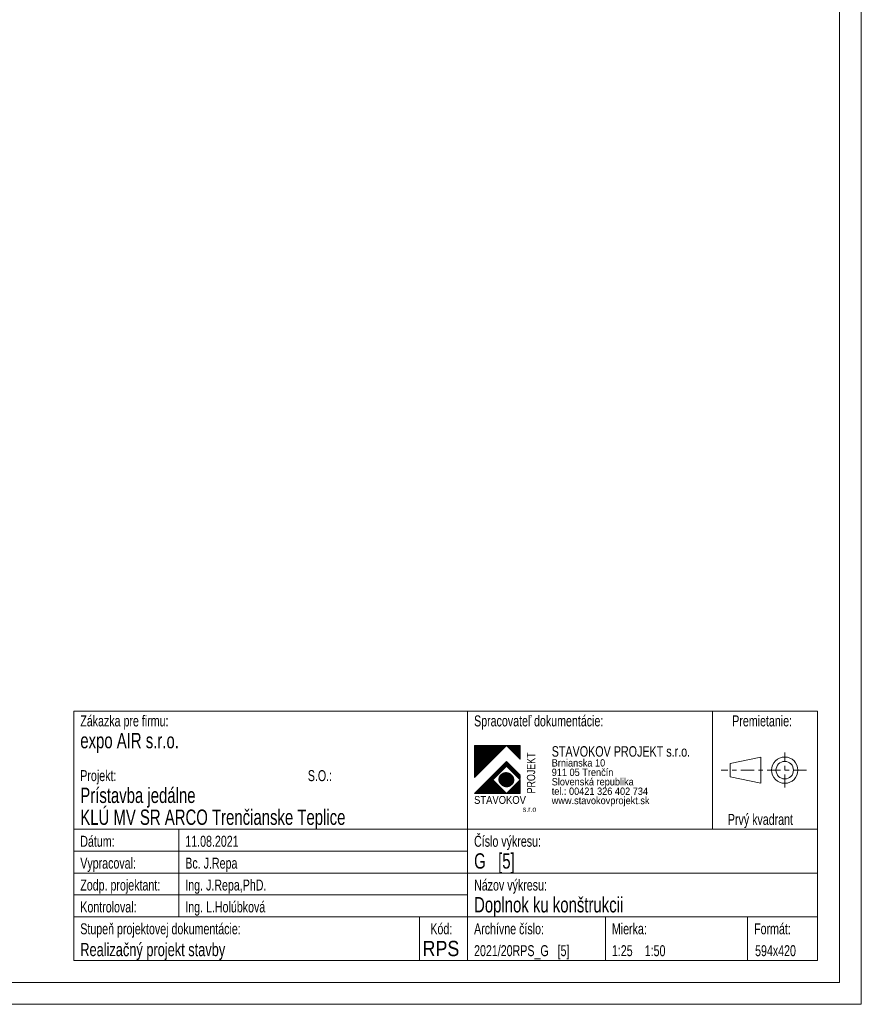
# Model space of a CAD drawing. Header units: millimetres. Extents: x -73 to 521, y -287 to 133.
# Tile 10 of 14: x 329 to 521, y -287 to -62. Entities that reach past the tile are written whole.
import ezdxf

# ---------------------------------------------------------------- set-up
doc = ezdxf.new("R2010")
doc.units = ezdxf.units.MM
doc.linetypes.add('XKITLINE00', pattern=[0])
doc.linetypes.add('XKITLINE03', pattern=[6, 3, -1, 1, -1])
doc.layers.add('Jiný typ objektu', color=7, linetype='Continuous', lineweight=0)
doc.layers.add('List výkresu', color=3, linetype='Continuous', lineweight=0)
doc.styles.add('ARIAL', font='arial.ttf')
doc.styles.add('ARIAL_NARROW', font='ARIALN.TTF')

msp = doc.modelspace()

# ---------------------------------------------------------------- linework, layer by layer
at = {"layer": 'Jiný typ objektu', "color": 5, "linetype": 'XKITLINE00', "lineweight": 0}
for p, q in [((341.47, -219.77), (341.47, -232.77)), ((511.47, -219.77), (341.47, -219.77)), ((431.47, -276.77), (431.47, -219.77)), ((487.47, -246.77), (487.47, -219.77)), ((511.47, -219.77), (511.47, -276.77)), ((440.34, -227.66), (433.07, -234.94)), ((433.07, -227.66), (443.47, -227.66)), ((433.07, -233.89), (439.3, -227.66)), ((433.07, -233.75), (439.15, -227.66)), ((433.07, -227.66), (433.07, -234.94)), ((433.07, -228.35), (433.76, -227.66)), ((433.07, -228.21), (433.62, -227.66)), ((433.07, -234.84), (440.24, -227.66)), ((433.07, -234.69), (440.1, -227.66)), ((433.07, -234.55), (439.96, -227.66)), ((433.07, -234.41), (439.81, -227.66)), ((433.07, -234.27), (439.67, -227.66)), ((433.07, -234.13), (439.53, -227.66)), ((433.07, -233.98), (439.39, -227.66)), ((433.07, -233.84), (439.25, -227.66)), ((433.07, -233.7), (439.1, -227.66)), ((433.07, -233.56), (438.96, -227.66)), ((433.07, -233.42), (438.82, -227.66)), ((433.07, -233.27), (438.68, -227.66)), ((433.07, -233.13), (438.54, -227.66)), ((433.07, -232.99), (438.4, -227.66)), ((433.07, -232.85), (438.25, -227.66)), ((433.07, -232.71), (438.11, -227.66)), ((433.07, -232.56), (437.97, -227.66)), ((433.07, -232.42), (437.83, -227.66)), ((433.07, -232.28), (437.69, -227.66)), ((433.07, -232.14), (437.54, -227.66)), ((433.07, -232), (437.4, -227.66)), ((433.07, -231.85), (437.26, -227.66)), ((433.07, -231.71), (437.12, -227.66)), ((433.07, -231.57), (436.98, -227.66)), ((433.07, -231.43), (436.83, -227.66)), ((433.07, -231.29), (436.69, -227.66)), ((433.07, -231.14), (436.55, -227.66)), ((433.07, -231), (436.41, -227.66)), ((433.07, -229.01), (434.42, -227.66)), ((433.07, -228.87), (434.28, -227.66)), ((433.07, -228.3), (433.71, -227.66)), ((433.07, -228.16), (433.57, -227.66)), ((433.07, -234.89), (440.29, -227.66)), ((433.07, -234.74), (440.15, -227.66)), ((433.07, -234.6), (440.01, -227.66)), ((433.07, -234.46), (439.87, -227.66)), ((433.07, -234.32), (439.72, -227.66)), ((433.07, -234.18), (439.58, -227.66)), ((433.07, -234.03), (439.44, -227.66)), ((433.07, -228.07), (433.48, -227.66)), ((433.07, -227.93), (433.34, -227.66)), ((433.07, -227.79), (433.19, -227.66)), ((433.07, -230.91), (436.32, -227.66)), ((433.07, -230.63), (436.03, -227.66)), ((433.07, -230.2), (435.61, -227.66)), ((433.07, -230.06), (435.46, -227.66)), ((433.07, -229.92), (435.32, -227.66)), ((433.07, -229.77), (435.18, -227.66)), ((433.07, -229.63), (435.04, -227.66)), ((433.07, -229.49), (434.9, -227.66)), ((433.07, -229.35), (434.75, -227.66)), ((433.07, -229.21), (434.61, -227.66)), ((433.07, -228.78), (434.19, -227.66)), ((433.07, -228.64), (434.04, -227.66)), ((433.07, -228.5), (433.9, -227.66)), ((433.07, -233.61), (439.01, -227.66)), ((433.07, -233.47), (438.87, -227.66)), ((433.07, -233.32), (438.73, -227.66)), ((433.07, -233.18), (438.59, -227.66)), ((433.07, -233.04), (438.44, -227.66)), ((433.07, -232.9), (438.3, -227.66)), ((433.07, -232.76), (438.16, -227.66)), ((433.07, -232.61), (438.02, -227.66)), ((433.07, -230.86), (436.27, -227.66)), ((433.07, -230.72), (436.12, -227.66)), ((433.07, -230.58), (435.98, -227.66)), ((433.07, -230.43), (435.84, -227.66)), ((433.07, -230.29), (435.7, -227.66)), ((433.07, -230.15), (435.56, -227.66)), ((433.07, -230.01), (435.41, -227.66)), ((433.07, -229.87), (435.27, -227.66)), ((433.07, -229.72), (435.13, -227.66)), ((433.07, -229.58), (434.99, -227.66)), ((433.07, -229.44), (434.85, -227.66)), ((433.07, -229.3), (434.7, -227.66)), ((433.07, -229.16), (434.56, -227.66)), ((433.07, -228.73), (434.14, -227.66)), ((433.07, -228.59), (434, -227.66)), ((433.07, -228.45), (433.85, -227.66)), ((433.07, -228.02), (433.43, -227.66)), ((433.07, -227.88), (433.29, -227.66)), ((433.07, -227.74), (433.14, -227.66)), ((433.07, -232.47), (437.88, -227.66)), ((433.07, -232.33), (437.74, -227.66)), ((433.07, -232.19), (437.59, -227.66)), ((433.07, -232.05), (437.45, -227.66)), ((433.07, -231.9), (437.31, -227.66)), ((433.07, -231.76), (437.17, -227.66)), ((433.07, -231.62), (437.03, -227.66)), ((433.07, -231.48), (436.88, -227.66)), ((433.07, -231.34), (436.74, -227.66)), ((433.07, -231.19), (436.6, -227.66)), ((433.07, -231.05), (436.46, -227.66)), ((433.07, -230.77), (436.17, -227.66)), ((433.07, -230.48), (435.89, -227.66)), ((433.07, -230.34), (435.75, -227.66)), ((433.07, -229.06), (434.47, -227.66)), ((433.07, -228.92), (434.33, -227.66)), ((440.34, -227.66), (443.47, -230.79)), ((440.36, -227.68), (440.38, -227.66)), ((440.39, -227.71), (440.43, -227.66)), ((440.43, -227.75), (440.52, -227.66)), ((440.46, -227.78), (440.57, -227.66)), ((440.51, -227.82), (440.67, -227.66)), ((440.53, -227.85), (440.72, -227.66)), ((440.58, -227.89), (440.81, -227.66)), ((440.6, -227.92), (440.86, -227.66)), ((440.65, -227.96), (440.95, -227.66)), ((440.67, -227.99), (441, -227.66)), ((440.72, -228.03), (441.09, -227.66)), ((440.74, -228.06), (441.14, -227.66)), ((440.79, -228.11), (441.23, -227.66)), ((440.81, -228.13), (441.28, -227.66)), ((440.86, -228.18), (441.38, -227.66)), ((440.88, -228.2), (441.43, -227.66)), ((440.93, -228.25), (441.52, -227.66)), ((440.96, -228.27), (441.57, -227.66)), ((441, -228.32), (441.66, -227.66)), ((441.03, -228.34), (441.71, -227.66)), ((441.07, -228.39), (441.8, -227.66)), ((441.1, -228.41), (441.85, -227.66)), ((441.14, -228.46), (441.94, -227.66)), ((441.17, -228.49), (441.99, -227.66)), ((441.21, -228.53), (442.09, -227.66)), ((441.24, -228.56), (442.14, -227.66)), ((441.29, -228.6), (442.23, -227.66)), ((441.31, -228.63), (442.28, -227.66)), ((441.36, -228.67), (442.37, -227.66)), ((441.38, -228.7), (442.42, -227.66)), ((441.43, -228.75), (442.51, -227.66)), ((441.45, -228.77), (442.56, -227.66)), ((441.5, -228.82), (442.65, -227.66)), ((441.52, -228.84), (442.7, -227.66)), ((441.57, -228.89), (442.8, -227.66)), ((441.59, -228.91), (442.85, -227.66)), ((441.64, -228.96), (442.94, -227.66)), ((441.67, -228.98), (442.99, -227.66)), ((441.71, -229.03), (443.08, -227.66)), ((441.74, -229.05), (443.13, -227.66)), ((441.78, -229.1), (443.22, -227.66)), ((441.81, -229.12), (443.27, -227.66)), ((441.85, -229.17), (443.36, -227.66)), ((441.88, -229.2), (443.41, -227.66)), ((441.92, -229.24), (443.47, -227.7)), ((441.95, -229.27), (443.47, -227.75)), ((442, -229.31), (443.47, -227.84)), ((442.02, -229.34), (443.47, -227.89)), ((442.07, -229.38), (443.47, -227.98)), ((442.09, -229.41), (443.47, -228.03)), ((442.14, -229.46), (443.47, -228.12)), ((442.16, -229.48), (443.47, -228.17)), ((442.21, -229.53), (443.47, -228.27)), ((442.23, -229.55), (443.47, -228.32)), ((442.28, -229.6), (443.47, -228.41)), ((442.3, -229.62), (443.47, -228.46)), ((442.35, -229.67), (443.47, -228.55)), ((442.38, -229.69), (443.47, -228.6)), ((442.42, -229.74), (443.47, -228.69)), ((442.45, -229.76), (443.47, -228.74)), ((442.49, -229.81), (443.47, -228.83)), ((442.52, -229.84), (443.47, -228.89)), ((442.56, -229.88), (443.47, -228.98)), ((442.59, -229.91), (443.47, -229.03)), ((442.63, -229.95), (443.47, -229.12)), ((442.66, -229.98), (443.47, -229.17)), ((442.71, -230.02), (443.47, -229.26)), ((442.73, -230.05), (443.47, -229.31)), ((442.78, -230.09), (443.47, -229.4)), ((442.8, -230.12), (443.47, -229.45)), ((443.47, -230.79), (443.47, -227.66)), ((440.34, -231.3), (433.07, -238.58)), ((433.16, -238.58), (440.39, -231.35)), ((433.21, -238.58), (440.41, -231.37)), ((433.3, -238.58), (440.46, -231.42)), ((433.35, -238.58), (440.49, -231.44)), ((433.44, -238.58), (440.53, -231.49)), ((433.49, -238.58), (440.56, -231.51)), ((433.58, -238.58), (440.6, -231.56)), ((433.63, -238.58), (440.63, -231.58)), ((433.73, -238.58), (440.67, -231.63)), ((433.78, -238.58), (440.7, -231.65)), ((433.87, -238.58), (440.74, -231.7)), ((433.92, -238.58), (440.77, -231.73)), ((443.47, -234.42), (440.34, -231.3)), ((442.85, -230.16), (443.47, -229.54)), ((442.87, -230.19), (443.47, -229.6)), ((442.92, -230.24), (443.47, -229.69)), ((442.94, -230.26), (443.47, -229.74)), ((442.99, -230.31), (443.47, -229.83)), ((443.01, -230.33), (443.47, -229.88)), ((443.06, -230.38), (443.47, -229.97)), ((443.09, -230.4), (443.47, -230.02)), ((443.13, -230.45), (443.47, -230.11)), ((443.16, -230.47), (443.47, -230.16)), ((443.2, -230.52), (443.47, -230.26)), ((443.23, -230.54), (443.47, -230.3)), ((443.27, -230.59), (443.47, -230.4)), ((443.3, -230.62), (443.47, -230.45)), ((443.34, -230.66), (443.47, -230.54)), ((443.37, -230.69), (443.47, -230.59)), ((443.41, -230.73), (443.47, -230.68)), ((443.44, -230.76), (443.47, -230.73)), ((341.47, -232.77), (341.47, -276.77)), ((434.01, -238.58), (440.81, -231.77)), ((434.06, -238.58), (440.84, -231.8)), ((440.34, -232.33), (437.22, -235.45)), ((438.64, -235.44), (440.32, -233.84)), ((438.64, -235.46), (440.35, -233.84)), ((438.65, -235.32), (440.21, -233.84)), ((438.65, -235.35), (440.24, -233.84)), ((438.65, -235.38), (440.27, -233.84)), ((438.65, -235.41), (440.3, -233.84)), ((438.65, -235.49), (440.38, -233.84)), ((438.65, -235.52), (440.41, -233.84)), ((438.65, -235.54), (440.44, -233.84)), ((438.65, -235.57), (440.46, -233.84)), ((438.65, -235.59), (440.49, -233.84)), ((438.65, -235.29), (440.18, -233.85)), ((438.65, -235.62), (440.51, -233.85)), ((438.66, -235.23), (440.11, -233.85)), ((438.66, -235.26), (440.14, -233.85)), ((438.66, -235.64), (440.54, -233.85)), ((438.66, -235.66), (440.57, -233.85)), ((438.66, -235.69), (440.59, -233.86)), ((438.67, -235.17), (440.04, -233.86)), ((438.67, -235.2), (440.08, -233.86)), ((438.67, -235.71), (440.61, -233.86)), ((438.67, -235.73), (440.64, -233.86)), ((438.68, -235.14), (440.01, -233.87)), ((438.68, -235.76), (440.66, -233.87)), ((438.68, -235.78), (440.69, -233.87)), ((438.68, -235.8), (440.71, -233.88)), ((438.69, -235.1), (439.97, -233.88)), ((438.69, -235.82), (440.73, -233.88)), ((438.69, -235.07), (439.94, -233.89)), ((438.7, -235.03), (439.9, -233.89)), ((438.7, -235.85), (440.76, -233.89)), ((438.7, -235.87), (440.78, -233.89)), ((438.71, -235.89), (440.8, -233.9)), ((438.71, -235.91), (440.82, -233.9)), ((438.72, -234.99), (439.86, -233.91)), ((438.72, -235.93), (440.84, -233.91)), ((438.73, -234.95), (439.82, -233.92)), ((438.73, -235.95), (440.87, -233.92)), ((438.73, -235.97), (440.89, -233.92)), ((438.74, -234.91), (439.77, -233.93)), ((438.74, -235.99), (440.91, -233.93)), ((438.75, -236.01), (440.93, -233.94)), ((438.76, -236.03), (440.95, -233.94)), ((438.76, -234.87), (439.73, -233.95)), ((438.76, -236.05), (440.97, -233.95)), ((438.77, -236.07), (440.99, -233.96)), ((438.78, -234.82), (439.68, -233.97)), ((438.78, -236.09), (441.01, -233.97)), ((438.79, -236.11), (441.03, -233.98)), ((440.34, -232.33), (443.47, -235.45)), ((440.37, -232.36), (440.89, -231.84)), ((440.4, -232.38), (440.91, -231.87)), ((440.44, -232.43), (440.96, -231.91)), ((440.47, -232.45), (440.98, -231.94)), ((440.51, -232.5), (441.03, -231.98)), ((440.54, -232.52), (441.05, -232.01)), ((440.58, -232.57), (441.1, -232.06)), ((440.61, -232.59), (441.12, -232.08)), ((440.66, -232.64), (441.17, -232.13)), ((440.68, -232.67), (441.19, -232.15)), ((440.73, -232.71), (441.24, -232.2)), ((440.75, -232.74), (441.27, -232.22)), ((440.8, -232.78), (441.31, -232.27)), ((440.82, -232.81), (441.34, -232.29)), ((440.87, -232.85), (441.38, -232.34)), ((440.89, -232.88), (441.41, -232.36)), ((440.94, -232.93), (441.45, -232.41)), ((440.96, -232.95), (441.48, -232.44)), ((441.01, -233), (441.52, -232.48)), ((441.04, -233.02), (441.55, -232.51)), ((441.08, -233.07), (441.6, -232.55)), ((441.11, -233.09), (441.62, -232.58)), ((441.15, -233.14), (441.67, -232.62)), ((441.18, -233.16), (441.69, -232.65)), ((441.22, -233.21), (441.74, -232.69)), ((441.25, -233.23), (441.76, -232.72)), ((441.29, -233.28), (441.81, -232.77)), ((441.32, -233.31), (441.83, -232.79)), ((441.37, -233.35), (441.88, -232.84)), ((441.39, -233.38), (441.9, -232.86)), ((441.44, -233.42), (441.95, -232.91)), ((441.46, -233.45), (441.98, -232.93)), ((441.51, -233.49), (442.02, -232.98)), ((441.53, -233.52), (442.05, -233)), ((441.58, -233.56), (442.09, -233.05)), ((441.6, -233.59), (442.12, -233.07)), ((441.65, -233.63), (442.16, -233.12)), ((441.67, -233.66), (442.19, -233.15)), ((441.72, -233.71), (442.24, -233.19)), ((441.75, -233.73), (442.26, -233.22)), ((441.79, -233.78), (442.31, -233.26)), ((441.82, -233.8), (442.33, -233.29)), ((441.86, -233.85), (442.38, -233.33)), ((441.89, -233.87), (442.4, -233.36)), ((441.93, -233.92), (442.45, -233.4)), ((441.96, -233.94), (442.47, -233.43)), ((442, -233.99), (442.52, -233.48)), ((442.03, -234.02), (442.54, -233.5)), ((442.07, -234.06), (442.59, -233.55)), ((442.1, -234.09), (442.61, -233.57)), ((442.15, -234.13), (442.66, -233.62)), ((442.17, -234.16), (442.69, -233.64)), ((442.22, -234.2), (442.73, -233.69)), ((442.24, -234.23), (442.76, -233.71)), ((442.29, -234.27), (442.8, -233.76)), ((442.31, -234.3), (442.83, -233.78)), ((442.36, -234.34), (442.87, -233.83)), ((442.38, -234.37), (442.9, -233.85)), ((442.43, -234.42), (442.94, -233.9)), ((442.46, -234.44), (442.97, -233.93)), ((442.5, -234.49), (443.02, -233.97)), ((434.15, -238.58), (437.25, -235.48)), ((434.2, -238.58), (437.27, -235.51)), ((434.29, -238.58), (437.32, -235.55)), ((434.34, -238.58), (437.34, -235.58)), ((434.44, -238.58), (437.39, -235.62)), ((434.49, -238.58), (437.41, -235.65)), ((434.58, -238.58), (437.46, -235.69)), ((434.63, -238.58), (437.49, -235.72)), ((434.72, -238.58), (437.53, -235.77)), ((434.77, -238.58), (437.56, -235.79)), ((434.86, -238.58), (437.6, -235.84)), ((434.91, -238.58), (437.63, -235.86)), ((435, -238.58), (437.67, -235.91)), ((435.05, -238.58), (437.7, -235.93)), ((435.15, -238.58), (437.75, -235.98)), ((435.2, -238.58), (437.77, -236)), ((435.29, -238.58), (437.82, -236.05)), ((435.34, -238.58), (437.84, -236.07)), ((435.43, -238.58), (437.89, -236.12)), ((435.48, -238.58), (437.91, -236.15)), ((435.57, -238.58), (437.96, -236.19)), ((435.62, -238.58), (437.98, -236.22)), ((437.22, -235.45), (440.34, -238.58)), ((438.8, -236.12), (441.05, -233.98)), ((438.8, -234.78), (439.63, -233.99)), ((438.81, -236.14), (441.07, -233.99)), ((438.82, -236.16), (441.09, -234)), ((438.83, -234.72), (439.58, -234.01)), ((438.83, -236.18), (441.11, -234.01)), ((438.84, -236.2), (441.12, -234.02)), ((438.84, -236.21), (441.14, -234.03)), ((438.85, -236.23), (441.16, -234.04)), ((438.86, -234.67), (439.52, -234.04)), ((438.86, -236.25), (441.18, -234.05)), ((438.88, -236.27), (441.2, -234.06)), ((438.89, -236.28), (441.22, -234.07)), ((438.9, -234.6), (439.45, -234.08)), ((438.9, -236.3), (441.23, -234.08)), ((438.91, -236.32), (441.25, -234.09)), ((438.92, -236.33), (441.27, -234.1)), ((438.93, -236.35), (441.29, -234.11)), ((438.94, -236.36), (441.3, -234.12)), ((438.95, -236.38), (441.32, -234.13)), ((438.96, -234.52), (439.36, -234.13)), ((438.96, -236.4), (441.34, -234.14)), ((438.98, -236.41), (441.35, -234.15)), ((438.99, -236.43), (441.37, -234.16)), ((439, -236.44), (441.38, -234.18)), ((439.01, -236.46), (441.4, -234.19)), ((439.03, -236.47), (441.42, -234.2)), ((439.04, -236.49), (441.43, -234.21)), ((439.05, -236.5), (441.45, -234.22)), ((439.06, -234.4), (439.23, -234.23)), ((439.06, -236.52), (441.46, -234.24)), ((439.08, -236.53), (441.48, -234.25)), ((439.09, -236.54), (441.49, -234.26)), ((439.1, -236.56), (441.51, -234.28)), ((439.12, -236.57), (441.52, -234.29)), ((439.13, -236.59), (441.53, -234.3)), ((439.15, -236.6), (441.55, -234.32)), ((439.16, -236.61), (441.56, -234.33)), ((439.18, -236.63), (441.58, -234.34)), ((439.19, -236.64), (441.59, -234.36)), ((439.2, -236.65), (441.6, -234.37)), ((439.22, -236.66), (441.62, -234.38)), ((439.23, -236.68), (441.63, -234.4)), ((439.25, -236.69), (441.64, -234.41)), ((439.27, -236.7), (441.66, -234.43)), ((439.28, -236.71), (441.67, -234.44)), ((439.3, -236.73), (441.68, -234.46)), ((439.31, -236.74), (441.69, -234.47)), ((439.33, -236.75), (441.71, -234.49)), ((439.35, -236.76), (441.72, -234.5)), ((439.36, -236.77), (441.73, -234.52)), ((439.38, -236.78), (441.74, -234.54)), ((439.4, -236.79), (441.75, -234.55)), ((439.41, -236.8), (441.76, -234.57)), ((439.43, -236.81), (441.78, -234.58)), ((439.45, -236.83), (441.79, -234.6)), ((439.46, -236.84), (441.8, -234.62)), ((439.48, -236.85), (441.81, -234.63)), ((439.5, -236.86), (441.82, -234.65)), ((439.52, -236.87), (441.83, -234.67)), ((439.54, -236.87), (441.84, -234.69)), ((439.55, -236.88), (441.85, -234.7)), ((439.57, -236.89), (441.86, -234.72)), ((439.59, -236.9), (441.87, -234.74)), ((439.61, -236.91), (441.88, -234.76)), ((439.63, -236.92), (441.89, -234.78)), ((439.65, -236.93), (441.89, -234.79)), ((439.67, -236.94), (441.9, -234.81)), ((439.69, -236.94), (441.91, -234.83)), ((439.71, -236.95), (441.92, -234.85)), ((439.73, -236.96), (441.93, -234.87)), ((439.75, -236.97), (441.94, -234.89)), ((439.77, -236.97), (441.94, -234.91)), ((439.79, -236.98), (441.95, -234.93)), ((439.81, -236.99), (441.96, -234.95)), ((439.83, -236.99), (441.96, -234.97)), ((439.86, -237), (441.97, -234.99)), ((439.88, -237.01), (441.98, -235.01)), ((439.9, -237.01), (441.98, -235.03)), ((439.92, -237.02), (441.99, -235.05)), ((439.95, -237.02), (441.99, -235.08)), ((439.97, -237.03), (442, -235.1)), ((439.99, -237.03), (442.01, -235.12)), ((440.02, -237.04), (442.01, -235.14)), ((440.04, -237.04), (442.01, -235.16)), ((440.06, -237.05), (442.02, -235.19)), ((440.09, -237.05), (442.02, -235.21)), ((440.11, -237.05), (442.03, -235.23)), ((440.14, -237.06), (442.03, -235.26)), ((440.16, -237.06), (442.03, -235.28)), ((440.19, -237.06), (442.03, -235.31)), ((440.21, -237.06), (442.04, -235.33)), ((440.24, -237.07), (442.04, -235.36)), ((440.27, -237.07), (442.04, -235.38)), ((440.3, -237.07), (442.04, -235.41)), ((440.32, -237.07), (442.04, -235.43)), ((443.47, -235.45), (440.34, -238.58)), ((440.35, -237.07), (442.04, -235.46)), ((440.38, -237.07), (442.04, -235.49)), ((440.4, -238.58), (443.47, -235.51)), ((440.41, -237.07), (442.04, -235.52)), ((440.44, -237.07), (442.04, -235.54)), ((440.45, -238.58), (443.47, -235.56)), ((440.47, -237.06), (442.04, -235.57)), ((440.5, -237.06), (442.03, -235.6)), ((440.53, -237.06), (442.03, -235.63)), ((440.54, -238.58), (443.47, -235.65)), ((440.56, -237.05), (442.03, -235.66)), ((440.59, -238.58), (443.47, -235.7)), ((440.6, -237.05), (442.02, -235.69)), ((440.63, -237.05), (442.02, -235.73)), ((440.66, -237.04), (442.01, -235.76)), ((440.68, -238.58), (443.47, -235.79)), ((440.7, -237.03), (442, -235.79)), ((440.73, -238.58), (443.47, -235.84)), ((440.74, -237.02), (442, -235.83)), ((440.77, -237.02), (441.99, -235.86)), ((440.81, -237.01), (441.98, -235.9)), ((440.82, -238.58), (443.47, -235.93)), ((440.85, -236.99), (441.96, -235.94)), ((440.87, -238.58), (443.47, -235.98)), ((440.9, -236.98), (441.95, -235.98)), ((440.94, -236.97), (441.93, -236.02)), ((440.97, -238.58), (443.47, -236.08)), ((440.99, -236.95), (441.92, -236.07)), ((441.02, -238.58), (443.47, -236.13)), ((441.04, -236.93), (441.89, -236.11)), ((441.09, -236.9), (441.87, -236.16)), ((441.11, -238.58), (443.47, -236.22)), ((441.15, -236.88), (441.84, -236.22)), ((442.53, -234.51), (443.04, -234)), ((442.57, -234.56), (443.09, -234.04)), ((442.6, -234.58), (443.11, -234.07)), ((442.64, -234.63), (443.16, -234.11)), ((442.67, -234.65), (443.18, -234.14)), ((442.71, -234.7), (443.23, -234.19)), ((442.74, -234.72), (443.25, -234.21)), ((442.78, -234.77), (443.3, -234.26)), ((442.81, -234.8), (443.32, -234.28)), ((442.86, -234.84), (443.37, -234.33)), ((442.88, -234.87), (443.39, -234.35)), ((442.93, -234.91), (443.44, -234.4)), ((442.95, -234.94), (443.47, -234.42)), ((443, -234.98), (443.47, -234.51)), ((443.02, -235.01), (443.47, -234.57)), ((443.07, -235.06), (443.47, -234.66)), ((443.09, -235.08), (443.47, -234.71)), ((443.14, -235.13), (443.47, -234.8)), ((443.16, -235.15), (443.47, -234.85)), ((443.21, -235.2), (443.47, -234.94)), ((443.24, -235.22), (443.47, -234.99)), ((443.28, -235.27), (443.47, -235.08)), ((443.31, -235.29), (443.47, -235.13)), ((443.35, -235.34), (443.47, -235.23)), ((443.38, -235.36), (443.47, -235.27)), ((443.42, -235.41), (443.47, -235.37)), ((443.45, -235.44), (443.47, -235.42)), ((443.47, -238.58), (443.47, -235.45)), ((435.71, -238.58), (438.03, -236.26)), ((435.76, -238.58), (438.05, -236.29)), ((435.86, -238.58), (438.1, -236.33)), ((435.91, -238.58), (438.12, -236.36)), ((436, -238.58), (438.17, -236.4)), ((436.05, -238.58), (438.2, -236.43)), ((436.14, -238.58), (438.24, -236.48)), ((436.19, -238.58), (438.27, -236.5)), ((436.28, -238.58), (438.31, -236.55)), ((436.33, -238.58), (438.34, -236.57)), ((436.42, -238.58), (438.38, -236.62)), ((436.47, -238.58), (438.41, -236.64)), ((436.57, -238.58), (438.45, -236.69)), ((436.62, -238.58), (438.48, -236.71)), ((436.71, -238.58), (438.53, -236.76)), ((436.76, -238.58), (438.55, -236.78)), ((436.85, -238.58), (438.6, -236.83)), ((436.9, -238.58), (438.62, -236.86)), ((436.99, -238.58), (438.67, -236.9)), ((437.04, -238.58), (438.69, -236.93)), ((437.13, -238.58), (438.74, -236.97)), ((437.18, -238.58), (438.76, -237)), ((437.28, -238.58), (438.81, -237.04)), ((437.33, -238.58), (438.83, -237.07)), ((437.42, -238.58), (438.88, -237.11)), ((437.47, -238.58), (438.9, -237.14)), ((437.56, -238.58), (438.95, -237.19)), ((437.61, -238.58), (438.98, -237.21)), ((437.7, -238.58), (439.02, -237.26)), ((437.75, -238.58), (439.05, -237.28)), ((437.84, -238.58), (439.09, -237.33)), ((437.89, -238.58), (439.12, -237.35)), ((437.98, -238.58), (439.16, -237.4)), ((438.04, -238.58), (439.19, -237.42)), ((438.13, -238.58), (439.24, -237.47)), ((438.18, -238.58), (439.26, -237.49)), ((438.27, -238.58), (439.31, -237.54)), ((438.32, -238.58), (439.33, -237.57)), ((438.41, -238.58), (439.38, -237.61)), ((438.46, -238.58), (439.4, -237.64)), ((438.55, -238.58), (439.45, -237.68)), ((438.6, -238.58), (439.47, -237.71)), ((438.69, -238.58), (439.52, -237.75)), ((438.75, -238.58), (439.54, -237.78)), ((438.84, -238.58), (439.59, -237.82)), ((438.89, -238.58), (439.61, -237.85)), ((438.98, -238.58), (439.66, -237.9)), ((439.03, -238.58), (439.69, -237.92)), ((439.12, -238.58), (439.73, -237.97)), ((439.17, -238.58), (439.76, -237.99)), ((439.26, -238.58), (439.8, -238.04)), ((439.31, -238.58), (439.83, -238.06)), ((439.41, -238.58), (439.87, -238.11)), ((439.45, -238.58), (439.9, -238.13)), ((439.55, -238.58), (439.95, -238.18)), ((439.6, -238.58), (439.97, -238.21)), ((439.69, -238.58), (440.02, -238.25)), ((439.74, -238.58), (440.04, -238.28)), ((439.83, -238.58), (440.09, -238.32)), ((439.88, -238.58), (440.11, -238.35)), ((439.97, -238.58), (440.16, -238.39)), ((440.02, -238.58), (440.18, -238.42)), ((440.11, -238.58), (440.23, -238.46)), ((441.16, -238.58), (443.47, -236.27)), ((441.21, -236.84), (441.8, -236.28)), ((441.25, -238.58), (443.47, -236.36)), ((441.29, -236.79), (441.75, -236.35)), ((441.3, -238.58), (443.47, -236.41)), ((441.39, -236.72), (441.68, -236.45)), ((441.39, -238.58), (443.47, -236.5)), ((441.44, -238.58), (443.47, -236.55)), ((441.53, -238.58), (443.47, -236.64)), ((441.58, -238.58), (443.47, -236.7)), ((441.68, -238.58), (443.47, -236.79)), ((441.73, -238.58), (443.47, -236.84)), ((441.82, -238.58), (443.47, -236.93)), ((441.87, -238.58), (443.47, -236.98)), ((441.96, -238.58), (443.47, -237.07)), ((442.01, -238.58), (443.47, -237.12)), ((442.1, -238.58), (443.47, -237.21)), ((442.15, -238.58), (443.47, -237.26)), ((442.24, -238.58), (443.47, -237.35)), ((442.29, -238.58), (443.47, -237.41)), ((442.39, -238.58), (443.47, -237.5)), ((442.44, -238.58), (443.47, -237.55)), ((442.53, -238.58), (443.47, -237.64)), ((442.58, -238.58), (443.47, -237.69)), ((442.67, -238.58), (443.47, -237.78)), ((442.72, -238.58), (443.47, -237.83)), ((442.81, -238.58), (443.47, -237.92)), ((442.86, -238.58), (443.47, -237.97)), ((442.95, -238.58), (443.47, -238.06)), ((443, -238.58), (443.47, -238.11)), ((443.1, -238.58), (443.47, -238.21)), ((443.15, -238.58), (443.47, -238.26)), ((443.24, -238.58), (443.47, -238.35)), ((443.29, -238.58), (443.47, -238.4)), ((433.07, -238.58), (443.47, -238.58)), ((440.16, -238.58), (440.25, -238.49)), ((440.26, -238.58), (440.3, -238.53)), ((440.31, -238.58), (440.33, -238.56)), ((443.38, -238.58), (443.47, -238.49)), ((443.43, -238.58), (443.47, -238.54)), ((341.47, -246.77), (511.47, -246.77)), ((341.47, -266.77), (511.47, -266.77)), ((341.47, -276.77), (511.47, -276.77))]:
    msp.add_line(p, q, dxfattribs=at)
at = {"layer": 'Jiný typ objektu', "color": 7, "linetype": 'XKITLINE03', "lineweight": 0}
for p, q in [((503.97, -237.27), (503.97, -229.27)), ((508.97, -233.27), (489.47, -233.27))]:
    msp.add_line(p, q, dxfattribs=at)
at = {"layer": 'Jiný typ objektu', "color": 7, "linetype": 'XKITLINE00', "lineweight": 0}
for p, q in [((491.47, -231.77), (498.47, -230.27)), ((498.47, -236.27), (498.47, -230.27)), ((491.47, -234.77), (491.47, -231.77)), ((491.47, -234.77), (498.47, -236.27)), ((365.47, -246.77), (365.47, -266.77)), ((341.47, -251.77), (431.47, -251.77)), ((431.47, -256.77), (341.47, -256.77)), ((511.47, -256.77), (431.47, -256.77)), ((341.47, -261.77), (431.47, -261.77)), ((420.47, -276.77), (420.47, -266.77)), ((462.97, -276.77), (462.97, -266.77)), ((495.47, -266.77), (495.47, -276.77))]:
    msp.add_line(p, q, dxfattribs=at)
for radius in [3, 2]:
    msp.add_circle((503.97, -233.27), radius, dxfattribs=at)
at = {"layer": 'List výkresu', "color": 7, "linetype": 'XKITLINE00', "lineweight": 0}
for p, q in [((521.47, -286.77), (521.47, 133.23)), ((516.47, -281.77), (516.47, 128.23)), ((-67.53, -281.77), (516.47, -281.77)), ((-72.53, -286.77), (521.47, -286.77))]:
    msp.add_line(p, q, dxfattribs=at)

# ---------------------------------------------------------------- texts
at = {"layer": 'Jiný typ objektu', "color": 2, "style": 'ARIAL_NARROW', "width": 0.85}
for s, p in [('Zákazka pre firmu:', (342.97, -223.27)), ('Spracovateľ dokumentácie:', (432.97, -223.27)), ('Premietanie:', (491.97, -223.27)), ('Projekt:', (342.97, -235.77)), ('S.O.:', (394.97, -235.77)), ('Dátum:', (342.97, -250.77)), ('Číslo výkresu:', (432.97, -250.77)), ('Vypracoval:', (342.97, -255.77)), ('Zodp. projektant:', (342.97, -260.77)), ('Názov výkresu:', (432.97, -260.77)), ('Kontroloval:', (342.97, -265.77)), ('Stupeň projektovej dokumentácie:', (342.97, -270.77)), ('Kód:', (422.97, -270.77)), ('Archívne číslo:', (432.97, -270.77)), ('Mierka:', (464.47, -270.77)), ('Formát:', (496.97, -270.77))]:
    msp.add_text(s, height=2.5, dxfattribs=at).set_placement(p)
at = {"layer": 'Jiný typ objektu', "color": 3, "style": 'ARIAL_NARROW', "width": 0.85}
for s, height, p in [('expo AIR s.r.o.', 3.5, (342.97, -228.27)), ('Prvý kvadrant', 2.5, (490.97, -245.77)), ('11.08.2021', 2.5, (366.97, -250.77)), ('Bc. J.Repa', 2.5, (366.97, -255.77)), ('Ing. J.Repa,PhD.', 2.5, (366.97, -260.77)), ('Ing. L.Holúbková', 2.5, (366.97, -265.77)), ('Realizačný projekt stavby', 3, (342.97, -275.77)), ('2021/20RPS_G   [5]', 2.5, (432.97, -275.77)), ('1:25', 2.5, (464.47, -275.77)), ('1:50', 2.5, (471.97, -275.77)), ('594x420', 2.5, (497.19, -275.77))]:
    msp.add_text(s, height=height, dxfattribs=at).set_placement(p)
at = {"layer": 'Jiný typ objektu', "color": 5, "style": 'ARIAL_NARROW'}
for s, height, width, p in [('STAVOKOV PROJEKT s.r.o.', 2.3965, 0.893944, (450.71, -230.19)), ('Prístavba jedálne', 3.5, 0.85, (342.97, -240.77)), ('KLÚ MV SR ARCO Trenčianske Teplice', 3.5, 0.85, (342.97, -245.77)), ('G   [5]', 3.5, 0.85, (432.97, -255.77)), ('Doplnok ku konštrukcii', 3.5, 0.85, (432.97, -265.77)), ('RPS', 3.5, 1.02, (421.19, -275.77))]:
    msp.add_text(s, height=height, dxfattribs=dict(at, width=width)).set_placement(p)
at = {"layer": 'Jiný typ objektu', "color": 1, "style": 'ARIAL', "width": 0.767806}
msp.add_text('PROJEKT', height=1.89, rotation=90, dxfattribs=at).set_placement((446.93, -238.58))
at = {"layer": 'Jiný typ objektu', "color": 1, "style": 'ARIAL'}
for s, height, width, p in [('Brnianska 10', 1.6775, 0.893944, (450.71, -232.44)), ('911 05 Trenčín', 1.6775, 0.893944, (450.71, -234.6)), ('Slovenská republika', 1.6775, 0.893944, (450.71, -236.76)), ('tel.: 00421 326 402 734', 1.6775, 0.893944, (450.71, -238.92)), ('STAVOKOV', 1.797, 0.858186, (432.97, -240.97)), ('www.stavokovprojekt.sk', 1.6775, 0.893944, (450.71, -241.04)), ('s.r.o', 1.198, 0.759852, (444.1, -242.77))]:
    msp.add_text(s, height=height, dxfattribs=dict(at, width=width)).set_placement(p)

doc.saveas('drawing.dxf')
